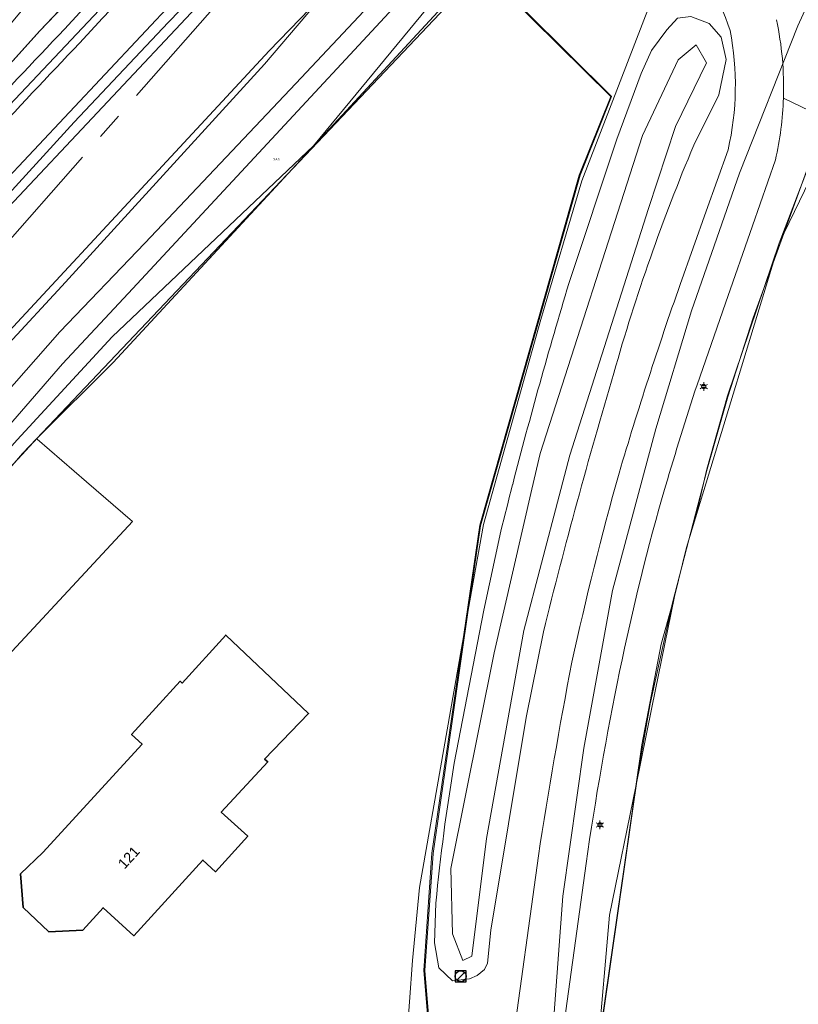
# Model space of a CAD drawing. Header units: metres. Extents: x 163543 to 168130, y 402678 to 405437.
# Tile 25 of 256: x 164104 to 164161, y 403115 to 403186. Entities that reach past the tile are written whole.
import ezdxf
from ezdxf.enums import TextEntityAlignment as Align

# ---------------------------------------------------------------- set-up
doc = ezdxf.new("R2010")
doc.units = ezdxf.units.M
doc.linetypes.add('X-CA190022.004-UO-ALM_Assen$0$AM-AS', pattern=[16, 10, -2, 2, -2])
doc.layers.get('0').update_dxf_attribs({"lineweight": 25})
for name, color, linetype, lineweight in [('X-CA190022.004-UO-ALM_Assen$0$N-WE-AM-AS_WEG-G', 10, 'X-CA190022.004-UO-ALM_Assen$0$AM-AS', 25), ('X-CA190022.004-UO-BGT_Ondergrond$0$GE_201_SHDHek_Lijn_GEM', 253, 'X-CA190022.004-UO-BGT_Ondergrond$0$Hekwerk', 9), ('X-CA190022.004-UO-BGT_Ondergrond$0$GE_203_VGOHaag_Lijn_GEM', 253, 'X-CA190022.004-UO-BGT_Ondergrond$0$Heg', 9), ('X-CA190022.004-UO-BGT_Ondergrond$0$GE_244_Taludlijn_Lijn_GEM', 253, 'Continuous', 9), ('X-CA190022.004-UO-BGT_Ondergrond$0$GE_251_SPRTrein_as_Lijn_GEM', 253, 'Continuous', 9), ('X-CA190022.004-UO-BGT_Ondergrond$0$GE_316_WGDFietspad_Vlak_GEM', 253, 'Continuous', 9), ('X-CA190022.004-UO-BGT_Ondergrond$0$GE_367_OWGBerm_groenvoorziening_grasenk_GEM', 253, 'Continuous', 9), ('X-CA190022.004-UO-BGT_Ondergrond$0$GE_401_OTDErf_Vlak_GEM', 253, 'Continuous', 9), ('X-CA190022.004-UO-BGT_Ondergrond$0$GE_421_OTDHalfverhard_gravel_Vlak_GEM', 253, 'Continuous', 9), ('X-CA190022.004-UO-BGT_Ondergrond$0$GE_4502_GBKN_Huisnummer_Lijn_GEM', 7, 'Continuous', 9), ('X-CA190022.004-UO-BGT_Ondergrond$0$GE_479_BTDGroenvoorziening_grasenkruida_GEM', 253, 'Continuous', 9), ('X-CA190022.004-UO-BGT_Ondergrond$0$GE_504_WTDWaterloop_sloot_Vlak_GEM', 253, 'Continuous', 9), ('X-CA190022.004-UO-BGT_Ondergrond$0$GE_541_OWTOever_slootkant_Vlak_GEM', 253, 'Continuous', 9), ('X-CA190022.004-UO-BGT_Ondergrond$0$GE_601_PNDgrondvlakpand_Vlak_MV_GEM', 34, 'Continuous', 35), ('X-CA190022.004-UO-BGT_Ondergrond$0$GE_861_PALLichtmast_Punt_GEM', 253, 'Continuous', 9), ('X-CA190022.004-UO-BGT_Ondergrond$0$GE_884_PutGasput_Punt_GEM', 253, 'Continuous', 9), ('X-CA190022.004-UO-KAD_Percelen$0$B-WE-KG-GRENS_PERCEEL-GV', 150, 'Continuous', 9), ('X-CA190022.004-UO-WHM_Riolering gemeente_NLCS_v0.1$0$B-WE-RI-PUT-S', 214, 'Continuous', 15)]:
    doc.layers.add(name, color=color, linetype=linetype, lineweight=lineweight)
doc.styles.add('X-CA190022.004-UO-BGT_Ondergrond$0$BGT_NAR', font='arial.ttf', dxfattribs={"height": 1})
doc.styles.add('X-CA190022.004-UO-BGT_Ondergrond$0$NLCS-ISO', font='NLCS-ISO.ttf')
doc.styles.add('X-CA190022.004-UO-BGT_Ondergrond$0$NLCS-ISO-M250-T30', font='NLCS-ISO.ttf', dxfattribs={"height": 0.75})
doc.linetypes.add('X-CA190022.004-UO-BGT_Ondergrond$0$Heg', pattern='A,5,-1.5,[2,dgnlstyle-meierijstad.shx,S=0.007937,R=45,X=0,Y=0],-1.5', length=8)
doc.linetypes.add('X-CA190022.004-UO-BGT_Ondergrond$0$Hekwerk', pattern='A,5,-1.5,[2,dgnlstyle-Veghel.shx,S=0.007937,R=0,X=0,Y=0],-1.5', length=8)

# ---------------------------------------------------------------- blocks, each defined once
blk = doc.blocks.new('X-CA190022.004-UO-BGT_Ondergrond$0$N-SIE-WEG_LICHTMAST-SO')
h = blk.add_hatch(color=256)
h.paths.add_polyline_path([(1.16, 0.5, 0.658505), (-1.16, 0.5)])
h.paths.add_polyline_path([(-1.16, -0.5, 0.658505), (1.16, -0.5)])
at = {"flags": 128}
for points in [[(-2.19, 1.27), (-1.1, 0.63)], [(-1.16, 0.5), (1.16, 0.5)], [(0, 1.27), (0, 2.53)], [(1.1, 0.63), (2.19, 1.27)], [(-2.19, -1.27), (-1.1, -0.63)], [(-1.16, -0.5), (1.16, -0.5)], [(0, -1.27), (0, -2.53)], [(2.19, -1.27), (1.1, -0.63)]]:
    blk.add_lwpolyline(points, dxfattribs=at)
at = {"ltscale": 0.5}
blk.add_circle((0, 0), 1.27, dxfattribs=at)
at = {"style": 'X-CA190022.004-UO-BGT_Ondergrond$0$NLCS-ISO'}
blk.add_attdef('TYPE', text='', height=1.8, dxfattribs=at).set_placement((0, 2.53), align=Align.BOTTOM_CENTER)
blk = doc.blocks.new('X-CA190022.004-UO-BGT_Ondergrond$0$IMGEOLichtmastpaal')
at = {"xscale": 5, "yscale": 5, "zscale": 5}
blk.add_blockref('X-CA190022.004-UO-BGT_Ondergrond$0$N-SIE-WEG_LICHTMAST-SO', (0, 6.4), dxfattribs=at)
blk = doc.blocks.new('X-CA190022.004-UO-BGT_Ondergrond$0$IMGEOGasput')
at = {"insert": (-7, 3.4), "char_height": 6, "attachment_point": 1, "style": 'X-CA190022.004-UO-BGT_Ondergrond$0$NLCS-ISO-M250-T30'}
blk.add_mtext_dynamic_manual_height_columns('GAS', width=7.484, gutter_width=3.75, heights=[0], dxfattribs=at)
blk = doc.blocks.new('X-CA190022.004-UO-WHM_Riolering gemeente_NLCS_v0.1$0$B-SRI-PUT_BETON-SO')
blk.add_line((-1.41, -1.41), (1.41, 1.41))
at = {"lineweight": -3, "flags": 128}
blk.add_lwpolyline([(2, -2), (2, 2), (-2, 2), (-2, -2)], close=True, dxfattribs=at)
at = {"lineweight": -3}
blk.add_circle((0, 0), 2, dxfattribs=at)

msp = doc.modelspace()

# ---------------------------------------------------------------- linework, layer by layer
at = {"layer": 'X-CA190022.004-UO-ALM_Assen$0$N-WE-AM-AS_WEG-G', "linetype": 'X-CA190022.004-UO-ALM_Assen$0$AM-AS', "lineweight": 18, "flags": 128}
msp.add_lwpolyline([(163996.334, 403048.708), (164190.428, 403269.702, -0.042486), (164203.13, 403281.901, -0.059508), (164394.91, 403402.509, 0.004627), (164427.609, 403418.376, -0.157573), (164448.898, 403421.56, 0.154381), (164469.795, 403424.552), (164600.315, 403487.369, -0.209691), (164620.389, 403488.075, 0.209331), (164640.431, 403488.767), (164764.018, 403548.037, -0.149301), (164778.457, 403550.23, 0.1997), (164797.071, 403554.955), (164807.437, 403562.718, 0.087199), (164813.361, 403569.026, -0.136187), (164823.414, 403577.842), (165121.427, 403721.534), (165178.772, 403748.854, -0.027628), (165181.326, 403749.902), (165206.702, 403758.712, -0.228175), (165222.216, 403756.927, 0.262526), (165239.877, 403756.048), (165316.357, 403794.295, -0.002956), (165321.66, 403796.908), (165454.676, 403861.474, 0.23372), (165465.542, 403875.483), (165466.039, 403877.93, -0.138247), (165476.467, 403898.194), (165483.323, 403905.54), (165502.013, 403925.318, 0.002701), (165511.627, 403935.531), (165520.324, 403945.455), (165525.692, 403951.366), (165530.615, 403956.367, -0.067804), (165540.386, 403964.278), (165579.008, 403987.566, 0.233996), (165587.607, 404001.027, -0.257888), (165597.631, 404015.262), (165668.806, 404049.862, 0.124118), (165680.965, 404060.093), (165692.91, 404076.671, -0.330379), (165732.646, 404089.323, 0.184611), (165745.492, 404089.775), (165892.325, 404151.907, 0.025067), (165914.878, 404162.813, -0.010717), (165924.387, 404167.754), (166007.57, 404208.726, -0.019073), (166018.017, 404213.386, -0.104113), (166035.06, 404216.38), (166071.364, 404215.162, 0.120943), (166079.763, 404216.927), (166253.115, 404300.212, 0.13702), (166261.203, 404307.309, -0.137066), (166269.294, 404314.407), (166458.055, 404405.053, -0.054959), (166465.293, 404407.596), (166474.012, 404409.62, 0.055121), (166477.744, 404410.933), (166509.846, 404426.374, 0.067066), (166514.307, 404429.311, -0.067277), (166518.783, 404432.256), (166556.669, 404450.44, -0.017321), (166566.185, 404454.609, 0.016602), (166575.312, 404458.591), (166597.751, 404469.282, 0.132978), (166635.089, 404501.312, -0.040273), (166645.175, 404513.84), (166648.196, 404517.029, -0.072027), (166677.02, 404539.8), (166677.246, 404539.931, -0.089333), (166717.817, 404554.586), (166734.29, 404557.387, 0.162804), (166748.275, 404564.868, -0.09225), (166757.883, 404571.874), (166814.895, 404599.135, -0.032371), (166817.296, 404600.098), (166825.54, 404602.798, 0.083096), (166832.851, 404606.627, -0.051041), (166841.551, 404611.916), (166891.289, 404635.589, -0.108035), (166898.777, 404637.334), (166928.242, 404637.739, 0.209269), (166941.385, 404643.709, -0.026762), (166980.536, 404682.861, -0.026198), (167007.229, 404704.425, -0.019993), (167033.13, 404721.66), (167034.933, 404722.758, -0.028502), (167071.485, 404742.263), (167095.887, 404753.549, 0.061079), (167112.435, 404763.813, -0.01638), (167116.342, 404766.748), (167122.496, 404771.065, -0.093473), (167132.24, 404775.479), (167140.621, 404777.52, -0.056178), (167157.198, 404779.63), (167189.731, 404780.099, -0.091291), (167196.158, 404779.011), (167222.307, 404769.473, 0.203837), (167236.378, 404770.212, 0.017826), (167328.832, 404819.552), (167395.677, 404858.349, 0.031256), (167406.067, 404865.281), (167511.469, 404945.55)], format="xyb", dxfattribs=at)
at = {"layer": 'X-CA190022.004-UO-BGT_Ondergrond$0$GE_201_SHDHek_Lijn_GEM'}
for p, q in [((164147.105, 403180.863), (164137.527, 403190.353)), ((164144.802, 403175.136), (164147.105, 403180.863)), ((164161.585, 403175.947), (164157.505, 403164.706)), ((164137.541, 403149.566), (164144.802, 403175.136)), ((164157.505, 403164.706), (164155.649, 403158.938)), ((164155.649, 403158.938), (164154.148, 403153.673)), ((164092.804, 403142.508), (164105.231, 403155.953)), ((164154.148, 403153.673), (164151.617, 403143.902)), ((164134.039, 403125.615), (164137.541, 403149.566)), ((164151.617, 403143.902), (164149.976, 403136.536)), ((164149.976, 403136.536), (164149.102, 403131.559)), ((164149.102, 403131.559), (164144.574, 403100.107)), ((164133.459, 403117.072), (164134.039, 403125.615)), ((164134.896, 403100.059), (164133.459, 403117.072))]:
    msp.add_line(p, q, dxfattribs=at)
at = {"layer": 'X-CA190022.004-UO-BGT_Ondergrond$0$GE_203_VGOHaag_Lijn_GEM'}
for p, q in [((164137.527, 403190.353), (164110.755, 403161.44)), ((164110.755, 403161.44), (164105.231, 403155.953))]:
    msp.add_line(p, q, dxfattribs=at)
at = {"layer": 'X-CA190022.004-UO-BGT_Ondergrond$0$GE_244_Taludlijn_Lijn_GEM'}
for p, q in [((164117.008, 403197.866), (164105.403, 403185.653)), ((164105.403, 403185.653), (164095.034, 403174.186))]:
    msp.add_line(p, q, dxfattribs=at)
at = {"layer": 'X-CA190022.004-UO-BGT_Ondergrond$0$GE_251_SPRTrein_as_Lijn_GEM'}
for p, q in [((164114.774, 403186.262), (164121.942, 403193.672)), ((164096.598, 403173.26), (164114.699, 403192.416)), ((164101.68, 403173.45), (164116.16, 403188.87)), ((164102.751, 403172.39), (164117.221, 403187.79)), ((164107.924, 403178.982), (164114.774, 403186.262)), ((164089.714, 403159.161), (164107.924, 403178.982))]:
    msp.add_line(p, q, dxfattribs=at)
for centre, radius, start, end in [((164454.085, 402865.471), 472.152, 134.04044, 137.28007), ((164712.508, 402610.267), 835.233, 136.444874, 137.819175)]:
    msp.add_arc(centre, radius, start, end, dxfattribs=at)
at = {"layer": 'X-CA190022.004-UO-BGT_Ondergrond$0$GE_251_SPRTrein_as_Lijn_GEM', "extrusion": (0, 0, -1)}
for centre, radius, start, end in [((-164453.572, 402865.99), 469.923, 42.71455, 45.96179), ((-164703.893, 402618.233), 822, 42.17229, 43.567234)]:
    msp.add_arc(centre, radius, start, end, dxfattribs=at)
at = {"layer": 'X-CA190022.004-UO-BGT_Ondergrond$0$GE_316_WGDFietspad_Vlak_GEM', "flags": 128}
for points in [[(164152.167, 403167.139), (164154.068, 403172.489), (164155.664, 403176.98)], [(164159.123, 403176.24), (164157.444, 403171.417), (164155.478, 403165.77), (164153.404, 403159.814)], [(164139.851, 403111.182), (164141.816, 403125.43)], [(164145.299, 403124.875), (164143.329, 403110.577)]]:
    msp.add_lwpolyline(points, dxfattribs=at)
at = {"layer": 'X-CA190022.004-UO-BGT_Ondergrond$0$GE_316_WGDFietspad_Vlak_GEM'}
for centre, radius, start, end in [((164107.726, 403168.745), 50.983, 19.4052, 28.40783), ((164135.303, 403181.682), 20.897, 346.9972, 11.04135), ((164359.492, 403091.547), 217.101, 161.6725, 163.71486), ((164317.004, 403104.109), 172.795, 163.76253, 168.38628), ((164383.169, 403090.565), 240.331, 168.39883, 171.7923)]:
    msp.add_arc(centre, radius, start, end, dxfattribs=at)
at = {"layer": 'X-CA190022.004-UO-BGT_Ondergrond$0$GE_316_WGDFietspad_Vlak_GEM', "extrusion": (0, 0, -1)}
for centre, radius, start, end in [((-164136.194, 403181.525), 23.531, 167.85668, 181.86833), ((-164136.099, 403181.539), 23.625, 181.8942, 192.96103), ((-164430.548, 403069.373), 295.05, 16.54183, 19.35103), ((-164380.132, 403088.07), 241.423, 12.31715, 15.69479), ((-164513.934, 403068.241), 376.487, 8.73709, 10.92133)]:
    msp.add_arc(centre, radius, start, end, dxfattribs=at)
at = {"layer": 'X-CA190022.004-UO-BGT_Ondergrond$0$GE_367_OWGBerm_groenvoorziening_grasenk_GEM', "flags": 128}
for points in [[(164095.034, 403174.186), (164105.403, 403185.653), (164117.008, 403197.866)], [(164128.003, 403190.508), (164121.818, 403183.216), (164107.028, 403167.017), (164091.502, 403150.289), (164078.624, 403135.239), (164070.71, 403125.691), (164069.195, 403122.736), (164068.847, 403121.607), (164068.5, 403120.325)], [(164139.951, 403047.501), (164136.292, 403046.726), (164135.181, 403048.971), (164134.884, 403051.714), (164139.595, 403052.178), (164134.896, 403100.059), (164133.459, 403117.072), (164134.039, 403125.615), (164137.541, 403149.566), (164144.802, 403175.136), (164147.105, 403180.863), (164137.527, 403190.353), (164110.755, 403161.44), (164105.231, 403155.953), (164092.804, 403142.508), (164083.287, 403132.154), (164080.665, 403128.792), (164080.084, 403129.293), (164103.759, 403155.799), (164110.69, 403163.322), (164125.384, 403177.275), (164133.703, 403187.313)], [(164144.042, 403167.22), (164147.557, 403177.742), (164149.312, 403182.547), (164150.086, 403184.236), (164151.192, 403185.731), (164151.981, 403186.588), (164152.957, 403186.699), (164154.282, 403186.191), (164155.153, 403185.194), (164155.532, 403183.572), (164154.982, 403180.981), (164153.169, 403177.322)], [(164159.712, 403180.758), (164162.905, 403179.205)], [(164162.905, 403179.205), (164161.585, 403175.947), (164157.505, 403164.706), (164155.649, 403158.938), (164154.148, 403153.673), (164151.617, 403143.902), (164149.976, 403136.536), (164149.102, 403131.559), (164144.574, 403100.107), (164146.311, 403062.424), (164146.687, 403052.645), (164147.26, 403048.53), (164145.784, 403048.42), (164145.161, 403054.29), (164145.071, 403054.271), (164143.54, 403069.467), (164142.511, 403083.521)], [(164155.664, 403176.98), (164154.068, 403172.489), (164152.167, 403167.139)], [(164153.404, 403159.814), (164155.478, 403165.77), (164157.444, 403171.417), (164159.123, 403176.24)], [(164135.667, 403132.188), (164137.822, 403143.372), (164139.075, 403149.126)], [(164142.179, 403141.793), (164140.931, 403135.532), (164138.333, 403119.994), (164138.104, 403117.594), (164137.876, 403117.13), (164137.34, 403116.704), (164136.775, 403116.444), (164135.556, 403116.311), (164134.548, 403117.265), (164134.226, 403119.091), (164134.331, 403121.988)], [(164141.816, 403125.43), (164139.851, 403111.182)], [(164143.329, 403110.577), (164145.299, 403124.875)]]:
    msp.add_lwpolyline(points, dxfattribs=at)
at = {"layer": 'X-CA190022.004-UO-BGT_Ondergrond$0$GE_367_OWGBerm_groenvoorziening_grasenk_GEM', "extrusion": (0, 0, -1)}
for centre, radius, start, end in [((-164107.726, 403168.745), 50.983, 151.59217, 160.5948), ((-164135.303, 403181.682), 20.897, 168.95865, 193.0028), ((-164497.278, 403060.529), 368.996, 14.43993, 16.80633), ((-164359.492, 403091.547), 217.101, 16.28514, 18.3275), ((-164466.372, 403068.306), 337.128, 13.8707, 14.46983), ((-164317.004, 403104.109), 172.795, 11.61372, 16.23747), ((-164383.169, 403090.565), 240.331, 8.2077, 11.60117), ((-164283.743, 403107.605), 150.103, 5.49841, 9.42588)]:
    msp.add_arc(centre, radius, start, end, dxfattribs=at)
at = {"layer": 'X-CA190022.004-UO-BGT_Ondergrond$0$GE_367_OWGBerm_groenvoorziening_grasenk_GEM'}
for centre, radius, start, end in [((164136.099, 403181.539), 23.625, 347.03897, 358.1058), ((164284.995, 403121.706), 143.078, 157.1254, 164.19239), ((164430.548, 403069.373), 295.05, 160.64897, 163.45817), ((164571.133, 403035.003), 442.047, 163.48244, 166.02015), ((164380.132, 403088.07), 241.423, 164.30521, 167.68285), ((164513.934, 403068.241), 376.487, 169.07867, 171.26291)]:
    msp.add_arc(centre, radius, start, end, dxfattribs=at)
at = {"layer": 'X-CA190022.004-UO-BGT_Ondergrond$0$GE_401_OTDErf_Vlak_GEM', "flags": 128}
for points in [[(164137.527, 403190.353), (164147.105, 403180.863), (164144.802, 403175.136), (164137.541, 403149.566), (164134.039, 403125.615), (164133.459, 403117.072), (164134.896, 403100.059), (164139.595, 403052.178), (164134.884, 403051.714), (164129.79, 403051.215), (164129.839, 403049.826), (164129.872, 403046.975), (164129.13, 403045.947), (164126.489, 403045.515), (164107.709, 403043.911), (164092.01, 403041.84)], [(164092.804, 403142.508), (164105.231, 403155.953), (164110.755, 403161.44), (164137.527, 403190.353)], [(164161.836, 403049.535), (164156.048, 403049.056), (164154.154, 403049.043), (164147.26, 403048.53), (164146.687, 403052.645), (164146.311, 403062.424), (164144.574, 403100.107), (164149.102, 403131.559), (164149.976, 403136.536), (164151.617, 403143.902), (164154.148, 403153.673), (164155.649, 403158.938), (164157.505, 403164.706), (164161.585, 403175.947)], [(164115.802, 403138.045), (164118.991, 403141.551), (164125.038, 403135.813), (164121.828, 403132.495), (164122.05, 403132.29), (164118.66, 403128.62), (164120.59, 403126.87), (164118.24, 403124.27), (164117.32, 403125.12), (164112.27, 403119.6), (164110.03, 403121.646), (164108.542, 403120.016), (164106.076, 403119.883), (164104.199, 403121.663), (164104.005, 403124.129), (164105.625, 403125.669), (164112.878, 403133.596), (164112.109, 403134.299), (164115.658, 403138.178), (164115.802, 403138.045)]]:
    msp.add_lwpolyline(points, dxfattribs=at)
at = {"layer": 'X-CA190022.004-UO-BGT_Ondergrond$0$GE_421_OTDHalfverhard_gravel_Vlak_GEM', "flags": 128}
msp.add_lwpolyline([(164162.905, 403179.205), (164159.712, 403180.758)], dxfattribs=at)
at = {"layer": 'X-CA190022.004-UO-BGT_Ondergrond$0$GE_421_OTDHalfverhard_gravel_Vlak_GEM'}
msp.add_arc((164136.194, 403181.525), 23.531, 358.13167, 12.14332, dxfattribs=at)
at = {"layer": 'X-CA190022.004-UO-BGT_Ondergrond$0$GE_479_BTDGroenvoorziening_grasenkruida_GEM', "flags": 128}
msp.add_lwpolyline([(164117.008, 403197.866), (164105.403, 403185.653), (164095.034, 403174.186), (164083.469, 403160.344), (164073.955, 403148.27), (164065.913, 403137.84), (164061.517, 403132.729), (164059.914, 403133.986), (164062.857, 403137.403), (164063.28, 403137.913), (164071.808, 403148.188), (164078.178, 403155.857), (164088.841, 403168.852), (164096.291, 403177.817), (164108.744, 403192.752)], dxfattribs=at)
at = {"layer": 'X-CA190022.004-UO-BGT_Ondergrond$0$GE_504_WTDWaterloop_sloot_Vlak_GEM', "flags": 128}
for points in [[(164111.849, 403166.495), (164107.055, 403161.339), (164101.362, 403154.81), (164092.842, 403145.419), (164080.994, 403132.565), (164073.033, 403121.989), (164072.191, 403121.15), (164071.5, 403120.543), (164071.029, 403120.437), (164070.767, 403121.022), (164070.902, 403121.483), (164071.49, 403122.144), (164076.191, 403128.833), (164080.337, 403134.145), (164087.895, 403142.571), (164097.544, 403153.107), (164106.872, 403163.691), (164113.076, 403170.161), (164124.099, 403181.828), (164134.816, 403193.236), (164140.458, 403198.951), (164141.379, 403198.299), (164111.849, 403166.495)], [(164152.035, 403183.55), (164153.338, 403184.635), (164154.097, 403183.333), (164151.818, 403178.667), (164149.865, 403172.698), (164144.114, 403154.686), (164143.334, 403151.715), (164140.75, 403141.881), (164138.037, 403126.69), (164136.952, 403118.117), (164136.301, 403117.792), (164135.542, 403119.745), (164135.433, 403124.519), (164138.58, 403140.254), (164141.342, 403152.193), (164141.944, 403154.794), (164149.431, 403178.015), (164152.035, 403183.55)]]:
    msp.add_lwpolyline(points, dxfattribs=at)
at = {"layer": 'X-CA190022.004-UO-BGT_Ondergrond$0$GE_541_OWTOever_slootkant_Vlak_GEM', "flags": 128}
for points in [[(164140.458, 403198.951), (164141.379, 403198.299), (164111.849, 403166.495), (164107.055, 403161.339), (164101.362, 403154.81), (164092.842, 403145.419), (164080.994, 403132.565), (164073.033, 403121.989), (164072.191, 403121.15), (164071.5, 403120.543), (164071.029, 403120.437), (164070.767, 403121.022), (164070.902, 403121.483), (164071.49, 403122.144), (164076.191, 403128.833), (164080.337, 403134.145), (164087.895, 403142.571), (164097.544, 403153.107), (164106.872, 403163.691), (164113.076, 403170.161), (164124.099, 403181.828), (164134.816, 403193.236), (164140.458, 403198.951)], [(164080.084, 403129.293), (164078.836, 403127.895), (164071.121, 403118.658), (164070.696, 403118.217), (164070.319, 403117.962), (164069.017, 403118.192), (164068.468, 403119.454), (164068.5, 403120.325), (164068.847, 403121.607), (164069.195, 403122.736), (164070.71, 403125.691), (164078.624, 403135.239), (164091.502, 403150.289), (164107.028, 403167.017), (164121.818, 403183.216), (164128.003, 403190.508)], [(164133.703, 403187.313), (164125.384, 403177.275), (164110.69, 403163.322), (164103.759, 403155.799), (164080.084, 403129.293)], [(164144.042, 403167.22), (164147.557, 403177.742), (164149.312, 403182.547), (164150.086, 403184.236), (164151.192, 403185.731), (164151.981, 403186.588), (164152.957, 403186.699), (164154.282, 403186.191), (164155.153, 403185.194), (164155.532, 403183.572), (164154.982, 403180.981), (164153.169, 403177.322)], [(164152.035, 403183.55), (164153.338, 403184.635), (164154.097, 403183.333), (164151.818, 403178.667), (164149.865, 403172.698), (164144.114, 403154.686), (164143.334, 403151.715), (164140.75, 403141.881), (164138.037, 403126.69), (164136.952, 403118.117), (164136.301, 403117.792), (164135.542, 403119.745), (164135.433, 403124.519), (164138.58, 403140.254), (164141.342, 403152.193), (164141.944, 403154.794), (164149.431, 403178.015), (164152.035, 403183.55)], [(164135.667, 403132.188), (164137.822, 403143.372), (164139.075, 403149.126)], [(164142.179, 403141.793), (164140.931, 403135.532), (164138.333, 403119.994), (164138.104, 403117.594), (164137.876, 403117.13), (164137.34, 403116.704), (164136.775, 403116.444), (164135.556, 403116.311), (164134.548, 403117.265), (164134.226, 403119.091), (164134.331, 403121.988)]]:
    msp.add_lwpolyline(points, dxfattribs=at)
at = {"layer": 'X-CA190022.004-UO-BGT_Ondergrond$0$GE_541_OWTOever_slootkant_Vlak_GEM'}
for centre, radius, start, end in [((164284.995, 403121.706), 143.078, 157.1254, 164.19239), ((164571.133, 403035.003), 442.047, 163.48244, 166.02015)]:
    msp.add_arc(centre, radius, start, end, dxfattribs=at)
at = {"layer": 'X-CA190022.004-UO-BGT_Ondergrond$0$GE_541_OWTOever_slootkant_Vlak_GEM', "extrusion": (0, 0, -1)}
for centre, radius, start, end in [((-164497.278, 403060.529), 368.996, 14.43993, 16.80633), ((-164466.372, 403068.306), 337.128, 13.8707, 14.46983), ((-164283.743, 403107.605), 150.103, 5.49841, 9.42588)]:
    msp.add_arc(centre, radius, start, end, dxfattribs=at)
at = {"layer": 'X-CA190022.004-UO-BGT_Ondergrond$0$GE_601_PNDgrondvlakpand_Vlak_MV_GEM', "flags": 128}
msp.add_lwpolyline([(164121.828, 403132.495), (164122.05, 403132.29), (164118.66, 403128.62), (164120.59, 403126.87), (164118.24, 403124.27), (164117.32, 403125.12), (164112.27, 403119.6), (164110.03, 403121.646), (164108.542, 403120.016), (164106.076, 403119.883), (164104.199, 403121.663), (164104.005, 403124.129), (164105.625, 403125.669), (164112.878, 403133.596), (164112.109, 403134.299), (164115.658, 403138.178), (164115.802, 403138.045), (164118.991, 403141.551), (164125.038, 403135.813), (164121.828, 403132.495)], dxfattribs=at)
at = {"layer": 'X-CA190022.004-UO-KAD_Percelen$0$B-WE-KG-GRENS_PERCEEL-GV', "flags": 128}
for points in [[(164161.699, 403222.716), (164151.485, 403213.147), (164140.305, 403202.406), (164126.647, 403188.852), (164122.152, 403184.202), (164094.411, 403154.328), (164086.328, 403144.903), (164078.609, 403136.396), (164063.752, 403119.175), (164030.484, 403080.863), (164033.475, 403078.303), (164035.907, 403081.113), (164046.392, 403092.99), (164045.424, 403093.765), (164068.236, 403120.08), (164071.717, 403117.165), (164104.157, 403154.807), (164105.176, 403155.882), (164137.737, 403190.24), (164140.604, 403193.266), (164145.157, 403197.486), (164159.339, 403210.89), (164159.751, 403211.395), (164163.759, 403218.839)], [(164177.865, 403208.332), (164159.406, 403170.164), (164153.285, 403150.107), (164152.623, 403147.938), (164151.747, 403144.371), (164150.094, 403136.256), (164148.922, 403130.504), (164146.151, 403111.313), (164144.844, 403096.369), (164144.989, 403088.967), (164145.329, 403086.416), (164146.221, 403061.191), (164146.625, 403058.007), (164147.819, 403048.593), (164230.349, 403054.259)], [(164155.939, 403203.107), (164144.987, 403174.709), (164141.988, 403164.597), (164137.799, 403149.623), (164136.694, 403143.358), (164134.121, 403125.592), (164133.517, 403117.072), (164134.943, 403100.096)], [(164113.537, 403198.916), (164086.457, 403170.565), (164058.713, 403139.694), (164052.698, 403133), (164031.54, 403108.707), (164029.643, 403106.577), (164030.703, 403105.659), (164032.311, 403104.265), (164019.847, 403089.967), (164030.484, 403080.863), (164063.752, 403119.175), (164078.609, 403136.396), (164086.328, 403144.903), (164094.411, 403154.328), (164122.152, 403184.202), (164126.647, 403188.852)], [(164142.759, 403111.018), (164143.593, 403122.498), (164145.133, 403133.3), (164147.235, 403144.812), (164150.399, 403156.604), (164152.997, 403165.209), (164156.512, 403175.277), (164160.769, 403186.033), (164166.398, 403198.398)], [(164166.398, 403198.398), (164160.769, 403186.033), (164156.512, 403175.277), (164152.997, 403165.209), (164150.399, 403156.604), (164147.235, 403144.812), (164145.133, 403133.3), (164143.593, 403122.498), (164142.759, 403111.018)], [(164131.088, 403096.678), (164132.619, 403117.788), (164133.125, 403123.113), (164136.694, 403143.358), (164137.588, 403149.527), (164144.879, 403175.134), (164147.157, 403180.859), (164137.737, 403190.24), (164105.176, 403155.882), (164105.214, 403155.85), (164108.81, 403152.731), (164112.183, 403149.849), (164099.911, 403136.653)], [(164146.151, 403111.313), (164147.007, 403121.107), (164148.922, 403130.504), (164149.359, 403133.533), (164150.791, 403140.885), (164151.747, 403144.371), (164152.623, 403147.938), (164153.285, 403150.107), (164154.129, 403153.67), (164155.629, 403159.024), (164159.406, 403170.164), (164164.836, 403184.331)], [(164099.911, 403136.653), (164112.183, 403149.849), (164108.81, 403152.731), (164105.214, 403155.85), (164105.176, 403155.882), (164104.157, 403154.807), (164071.717, 403117.165)]]:
    msp.add_lwpolyline(points, dxfattribs=at)
for points in [[(164140.604, 403193.266), (164137.737, 403190.24), (164147.157, 403180.859), (164144.879, 403175.134), (164137.588, 403149.527), (164136.694, 403143.358), (164137.799, 403149.623), (164141.988, 403164.597), (164144.987, 403174.709), (164155.939, 403203.107), (164159.339, 403210.89), (164145.157, 403197.486)], [(164173.426, 403208.138), (164173.017, 403207.621), (164175.105, 403206.602), (164170.978, 403197.973), (164164.836, 403184.331), (164159.406, 403170.164), (164177.865, 403208.332)], [(164153.285, 403150.107), (164159.406, 403170.164), (164155.629, 403159.024), (164154.129, 403153.67)], [(164148.922, 403130.504), (164150.094, 403136.256), (164151.747, 403144.371), (164150.791, 403140.885), (164149.359, 403133.533)], [(164139.175, 403056.85), (164134.943, 403100.096), (164133.517, 403117.072), (164134.121, 403125.592), (164136.694, 403143.358), (164133.125, 403123.113), (164132.619, 403117.788), (164131.088, 403096.678), (164131.665, 403077.915), (164132.007, 403069.884), (164133.758, 403056.008)], [(164148.922, 403130.504), (164147.007, 403121.107), (164146.151, 403111.313)]]:
    msp.add_lwpolyline(points, close=True, dxfattribs=at)

# ---------------------------------------------------------------- block references
at = {"layer": 'X-CA190022.004-UO-BGT_Ondergrond$0$GE_861_PALLichtmast_Punt_GEM', "xscale": 0.025, "yscale": 0.025, "zscale": 0.025}
for p in [(164153.893, 403159.533), (164146.308, 403127.528)]:
    msp.add_blockref('X-CA190022.004-UO-BGT_Ondergrond$0$IMGEOLichtmastpaal', p, dxfattribs=at)
at = {"layer": 'X-CA190022.004-UO-BGT_Ondergrond$0$GE_884_PutGasput_Punt_GEM', "xscale": 0.03, "yscale": 0.03, "zscale": 0.02}
msp.add_blockref('X-CA190022.004-UO-BGT_Ondergrond$0$IMGEOGasput', (164122.639, 403176.273), dxfattribs=at)
at = {"layer": 'X-CA190022.004-UO-WHM_Riolering gemeente_NLCS_v0.1$0$B-WE-RI-PUT-S', "xscale": 0.2, "yscale": 0.2, "zscale": 0.2}
msp.add_blockref('X-CA190022.004-UO-WHM_Riolering gemeente_NLCS_v0.1$0$B-SRI-PUT_BETON-SO', (164136.144, 403116.64), dxfattribs=at)

# ---------------------------------------------------------------- texts
at = {"layer": 'X-CA190022.004-UO-BGT_Ondergrond$0$GE_4502_GBKN_Huisnummer_Lijn_GEM', "style": 'X-CA190022.004-UO-BGT_Ondergrond$0$BGT_NAR'}
msp.add_text('121', height=0.75, rotation=47.6, dxfattribs=at).set_placement((164111.908, 403125.316), align=Align.MIDDLE_CENTER)

doc.saveas('drawing.dxf')
